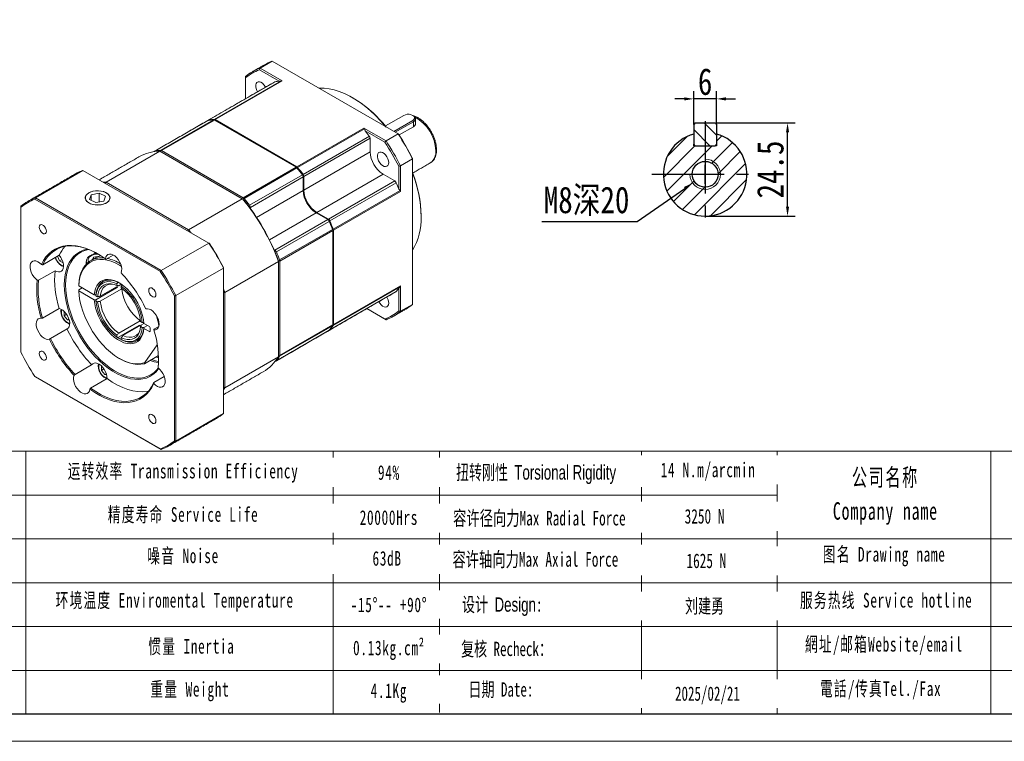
# Model space of a CAD drawing. Header units: millimetres. Extents: x 0 to 605, y 0 to 428.
# Tile 2 of 5: x 212 to 471, y 0 to 190. Entities that reach past the tile are written whole.
import ezdxf

# ---------------------------------------------------------------- set-up
doc = ezdxf.new("R2010")
doc.units = ezdxf.units.MM
doc.header["$PDSIZE"] = -5
doc.linetypes.add('CENTER2', pattern=[28.575, 19.05, -3.175, 3.175, -3.175])
doc.layers.get('0').update_dxf_attribs({"lineweight": 18})
doc.layers.get('Defpoints').update_dxf_attribs({"lineweight": 18})
for name, color, linetype in [('1轮廓实线层', 7, 'Continuous'), ('3中心线层', 1, 'CENTER2'), ('5剖面线层', 2, 'Continuous'), ('7标注层', 4, 'Continuous')]:
    doc.layers.add(name, color=color, linetype=linetype)
doc.layers.add('SLD-0', color=7, linetype='Continuous', lineweight=18)
doc.layers.add('图框_外框线', color=7, linetype='Continuous', lineweight=18)
doc.styles.add('TH_GBDIM', font='txt', dxfattribs={"width": 0.8})
doc.styles.add('标准', font='txt', dxfattribs={"width": 0.667})
doc.dimstyles.new('TH_GBDIM', dxfattribs={"dimtxt": 3.5, "dimasz": 2.5, "dimexe": 2, "dimexo": 0, "dimgap": 1.5, "dimtad": 1, "dimdec": 1, "dimdsep": 46, "dimtxsty": 'TH_GBDIM', "dimcen": 2.5, "dimdle": 5, "dimclrd": 4, "dimclre": 4, "dimclrt": 3, "dimadec": 0, "dimazin": 0, "dimtfac": 0.714286, "dimtdec": 1, "dimtmove": 0, "dimatfit": 3, "dimfxl": 1, "dimtolj": 1, "dimarcsym": 0})

# ---------------------------------------------------------------- blocks, each defined once
blk = doc.blocks.new('*D7')
at = {"layer": '7标注层', "color": 4, "lineweight": -2}
for p, q in [((395.29, 162.63), (415.96, 162.63)), ((413.96, 140.63), (413.96, 160.13)), ((392.29, 138.13), (415.96, 138.13))]:
    blk.add_line(p, q, dxfattribs=at)
at = {"layer": '7标注层', "color": 4}
for points in [[(414.38, 160.13), (413.55, 160.13), (413.96, 162.63)], [(413.55, 140.63), (414.38, 140.63), (413.96, 138.13)]]:
    blk.add_solid(points, dxfattribs=at)
at = {"layer": 'Defpoints', "color": 0}
for p in [(395.29, 162.63), (413.96, 162.63), (392.29, 138.13)]:
    blk.add_point(p, dxfattribs=at)
at = {"layer": '7标注层', "color": 3, "insert": (409.46, 150.38), "char_height": 7, "attachment_point": 5, "rotation": 90, "style": 'TH_GBDIM'}
blk.add_mtext('\\A1;24.5', dxfattribs=at)
blk = doc.blocks.new('*D8')
at = {"layer": '7标注层', "color": 4, "lineweight": -2}
for p, q in [((392.29, 146.63), (392.29, 151.63)), ((389.79, 149.13), (394.79, 149.13)), ((374.4, 136.72), (386.95, 145.43)), ((349.34, 136.72), (374.4, 136.72))]:
    blk.add_line(p, q, dxfattribs=at)
at = {"layer": '7标注层', "color": 4}
blk.add_solid([(387.19, 145.09), (386.71, 145.77), (389, 146.85)], dxfattribs=at)
at = {"layer": 'Defpoints', "color": 0}
for p in [(395.58, 151.41), (389, 146.85)]:
    blk.add_point(p, dxfattribs=at)
at = {"layer": '7标注层', "color": 3, "insert": (361.12, 142.04), "char_height": 7, "attachment_point": 5, "style": 'TH_GBDIM'}
blk.add_mtext('\\A1;{M8深20}{}{}', dxfattribs=at)
blk = doc.blocks.new('*D9')
at = {"layer": '7标注层', "color": 4, "lineweight": -2}
for p, q in [((389.29, 162.23), (389.29, 170.96)), ((395.29, 162.23), (395.29, 170.96)), ((386.79, 168.96), (384.29, 168.96)), ((395.29, 168.96), (389.29, 168.96)), ((397.79, 168.96), (400.29, 168.96))]:
    blk.add_line(p, q, dxfattribs=at)
at = {"layer": '7标注层', "color": 4}
for points in [[(386.79, 168.54), (386.79, 169.38), (389.29, 168.96)], [(397.79, 169.38), (397.79, 168.54), (395.29, 168.96)]]:
    blk.add_solid(points, dxfattribs=at)
at = {"layer": 'Defpoints', "color": 0}
for p in [(389.29, 168.96), (389.29, 162.23), (395.29, 162.23)]:
    blk.add_point(p, dxfattribs=at)
at = {"layer": '7标注层', "color": 3, "insert": (392.29, 173.46), "char_height": 7, "attachment_point": 5, "style": 'TH_GBDIM'}
blk.add_mtext('\\A1;6', dxfattribs=at)

msp = doc.modelspace()

# ---------------------------------------------------------------- hatches: boundary and pattern name
at = {"layer": '5剖面线层'}
h = msp.add_hatch(dxfattribs=at)
h.set_pattern_fill('ANSI31', color=256, angle=90, style=0)
h.set_pattern_definition([(135, (52.5805, -54.6907), (-2.245064, -2.245064), [])])
h.paths.add_polyline_path([(395.29, 162.63), (392.29, 162.63), (392.29, 156.63), (395.29, 156.63)])
h.paths.add_polyline_path([(392.29, 162.63), (389.29, 162.63), (389.29, 156.63), (392.29, 156.63)])
h = msp.add_hatch(dxfattribs=at)
h.set_pattern_fill('ANSI31', color=256, style=0)
h.set_pattern_definition([(45, (52.5805, -54.6907), (-2.245064, 2.245064), [])])
h.paths.add_polyline_path([(403.29, 149.13), (396.29, 149.13, -0.414214), (392.29, 145.13), (392.29, 138.13, 0.414214)])
h.paths.add_polyline_path([(395.29, 159.72), (395.29, 156.63), (392.29, 156.63), (392.29, 153.13, -0.414214), (396.29, 149.13), (403.29, 149.13, 0.335437)])
h.paths.add_polyline_path([(392.29, 156.63), (389.29, 156.63), (389.29, 159.72, 0.335437), (381.29, 149.13), (388.89, 149.13, -0.414214), (392.29, 152.53)])
h.paths.add_polyline_path([(392.29, 145.13, -0.414214), (388.29, 149.13), (381.29, 149.13, 0.414214), (392.29, 138.13)])
h.paths.add_polyline_path([(388.89, 149.13), (388.29, 149.13, 0.414214), (392.29, 145.13), (392.29, 145.73, -0.414214)], flags=17)
h.paths.add_polyline_path([(396.29, 149.13), (395.69, 149.13, -0.414214), (392.29, 145.73), (392.29, 145.13, 0.414214)], flags=17)
h.paths.add_polyline_path([(392.29, 153.13), (392.29, 152.53, -0.414214), (395.69, 149.13), (396.29, 149.13, 0.414214)], flags=17)

# ---------------------------------------------------------------- linework, layer by layer
at = {"color": 7, "linetype": 'Continuous', "lineweight": 15}
for p, q in [((278.43, 178.87), (275.26, 177.04)), ((311.55, 159.75), (278.43, 178.87)), ((280.32, 173.6), (275.11, 176.6)), ((275.26, 177.04), (281.07, 173.69)), ((263.21, 163.56), (280.8, 173.72)), ((281.07, 173.69), (263.42, 163.5)), ((271.45, 174.49), (271.45, 169.02)), ((279.19, 173.47), (261.77, 163.41)), ((261.59, 163.31), (247.7, 155.29)), ((249.13, 155.43), (263.02, 163.45)), ((263.24, 163.39), (249.35, 155.37)), ((284.73, 150.98), (263.24, 163.39)), ((263.42, 163.5), (284.92, 151.09)), ((313.04, 164.63), (308.2, 161.84)), ((310.42, 160.4), (315.4, 163.27)), ((315.4, 163.27), (315.58, 162.96)), ((284.92, 151.09), (302.57, 161.28)), ((302.73, 161.06), (285.13, 150.9)), ((302.57, 161.28), (308.38, 157.92)), ((308.07, 157.58), (302.87, 160.58)), ((315.58, 162.96), (310.78, 160.19)), ((315.58, 161.64), (311.82, 159.47)), ((315.58, 162.96), (315.58, 161.64)), ((286.56, 149.1), (303.99, 159.16)), ((304.2, 158.6), (286.77, 148.54)), ((304.2, 158.6), (304.2, 155.03)), ((308.38, 157.92), (311.55, 159.75)), ((249.35, 155.37), (270.84, 142.96)), ((248.87, 155.23), (234.75, 147.08)), ((270.59, 142.69), (248.87, 155.23)), ((304.2, 155.03), (286.77, 144.98)), ((315.35, 153.16), (312.18, 151.33)), ((315.35, 114.92), (315.35, 153.16)), ((270.84, 142.96), (284.73, 150.98)), ((284.95, 150.8), (271.06, 142.78)), ((311.73, 145.23), (311.73, 151.24)), ((312.18, 151.33), (312.18, 144.62)), ((320, 152.11), (320.05, 152.14)), ((228.69, 150.16), (216.16, 142.92)), ((261.81, 131.04), (228.69, 150.16)), ((272.49, 140.98), (286.38, 149)), ((286.59, 148.44), (272.7, 140.42)), ((286.59, 148.75), (286.59, 148.44)), ((286.59, 144.87), (286.59, 148.44)), ((286.77, 148.54), (286.77, 144.98)), ((307.59, 149.16), (290.17, 139.1)), ((307.59, 149.16), (310.68, 147.37)), ((234.1, 147.04), (234.75, 147.08)), ((234.75, 147.08), (256.47, 134.54)), ((293.25, 137.32), (310.68, 147.37)), ((311.06, 146.91), (293.64, 136.85)), ((249.03, 123.53), (216.04, 142.57)), ((216.16, 142.92), (249.27, 123.8)), ((230.86, 143.76), (230.44, 142.51)), ((230.44, 142.51), (232.11, 141.67)), ((232.95, 144.18), (230.86, 143.76)), ((230.86, 142.3), (230.86, 143.76)), ((234.63, 143.34), (232.95, 144.18)), ((232.95, 141.84), (232.95, 144.18)), ((234.21, 142.09), (234.63, 143.34)), ((270.59, 142.69), (256.47, 134.54)), ((274.32, 137.79), (286.59, 144.87)), ((294.48, 134.71), (312.07, 144.87)), ((312.18, 144.62), (294.53, 134.43)), ((212.35, 140.44), (212.35, 102.35)), ((232.11, 141.67), (234.21, 142.09)), ((272.7, 140.42), (272.7, 140.1)), ((277.71, 131.91), (289.99, 138.99)), ((293.07, 137.21), (289.99, 138.99)), ((290.17, 139.1), (293.25, 137.32)), ((279.18, 129.19), (293.07, 137.21)), ((293.46, 136.75), (279.56, 128.73)), ((256.47, 134.54), (257.13, 133.74)), ((280.4, 126.59), (294.3, 134.61)), ((294.35, 134.33), (280.46, 126.31)), ((294.35, 134.47), (294.35, 134.33)), ((294.35, 109.51), (294.35, 134.33)), ((294.53, 134.43), (294.53, 109.61)), ((261.81, 131.04), (249.27, 123.8)), ((218.09, 125.32), (222.44, 127.83)), ((222.49, 126.38), (222.03, 127.59)), ((231.13, 126.65), (231.45, 127.35)), ((231.45, 127.35), (233.09, 127.6)), ((231.45, 126.83), (231.45, 127.35)), ((232, 128.53), (231.9, 128.22)), ((236.64, 127.9), (234.75, 126.81)), ((278.91, 129.35), (279.18, 129.19)), ((223.13, 126.75), (222.49, 126.38)), ((223.47, 125.82), (222.49, 126.38)), ((265.62, 124.45), (253.08, 117.21)), ((265.62, 86.2), (265.62, 124.45)), ((280.1, 126.23), (265.98, 118.08)), ((280.1, 101.14), (280.1, 126.23)), ((280.46, 126.31), (280.46, 101.49)), ((221.35, 123.78), (217.01, 121.27)), ((231.65, 117.44), (227.57, 119.79)), ((227.57, 118.75), (228.48, 119.27)), ((232.11, 116.13), (237.76, 119.39)), ((232.11, 116.13), (237.54, 119.26)), ((233.24, 117.04), (238.76, 120.23)), ((237.54, 119.52), (237.56, 119.27)), ((237.76, 119.39), (237.54, 119.52)), ((237.62, 120.36), (237.62, 119.87)), ((238.76, 120.23), (238.08, 119.83)), ((238.67, 120.18), (238.94, 120.02)), ((238.76, 119.22), (238.76, 119.71)), ((312.07, 119.55), (294.48, 109.39)), ((294.53, 109.61), (312.18, 119.8)), ((311.73, 113.18), (311.73, 119.19)), ((312.18, 119.8), (312.18, 113.09)), ((227.57, 118.49), (231.65, 116.13)), ((232.53, 116.93), (232.11, 117.17)), ((238.9, 119), (233.24, 115.73)), ((238.95, 119.08), (238.85, 119.03)), ((238.85, 119.03), (238.9, 119)), ((252.72, 79.04), (252.72, 117.14)), ((253.08, 117.21), (253.08, 78.97)), ((265.62, 119.04), (265.98, 118.08)), ((265.98, 118.08), (265.98, 92.99)), ((293.64, 108.22), (311.06, 118.28)), ((232.11, 115.87), (232.53, 115.62)), ((312.18, 113.09), (315.35, 114.92)), ((218.07, 111.33), (222.41, 113.84)), ((223.73, 111.94), (223.73, 113.07)), ((224.37, 112.3), (223.73, 111.94)), ((224.63, 110.81), (223.73, 111.94)), ((303.33, 113.8), (308.07, 111.07)), ((308.38, 110.89), (303.33, 113.8)), ((225, 111.02), (224.63, 110.81)), ((225.05, 110.85), (224.63, 110.81)), ((243.51, 109.44), (237.85, 106.18)), ((238.08, 107.36), (243.73, 110.62)), ((244.04, 109.5), (239.21, 106.71)), ((243.49, 109.18), (243.28, 109.31)), ((243.3, 109.32), (243.48, 109.2)), ((243.3, 109.32), (243.51, 109.18)), ((243.51, 109.19), (243.51, 109.44)), ((243.73, 110.57), (243.83, 110.63)), ((243.73, 110.62), (243.73, 110.57)), ((244.27, 110.15), (243.85, 110.39)), ((243.85, 109.08), (244.27, 108.84)), ((244.04, 109.5), (244.73, 109.89)), ((244.64, 110.15), (244.64, 109.84)), ((246.16, 109.06), (244.73, 109.89)), ((245.63, 109.36), (244.73, 108.84)), ((245.63, 109.36), (244.73, 108.84)), ((246.34, 107.86), (246.34, 108.75)), ((247.36, 108.36), (248.6, 109.08)), ((294.3, 109.29), (280.4, 101.27)), ((280.46, 101.49), (294.35, 109.51)), ((294.35, 109.51), (294.35, 109.39)), ((224.51, 108.44), (220.17, 105.93)), ((237.62, 106.79), (237.62, 106.31)), ((244.73, 108.58), (246.16, 107.76)), ((246.34, 107.86), (246.16, 107.76)), ((279.56, 100.1), (293.46, 108.12)), ((238.76, 105.66), (238.76, 106.14)), ((244.94, 99.62), (248.24, 104.31)), ((244.87, 99.32), (248.53, 101.44)), ((248.55, 100.87), (247.92, 101.08)), ((280.1, 101.14), (265.98, 92.99)), ((226.63, 96.48), (230.97, 98.98)), ((233.55, 97.56), (233.55, 98.69)), ((216.04, 95.96), (249.03, 76.91)), ((249.27, 76.77), (216.16, 95.89)), ((234.19, 97.93), (233.55, 97.56)), ((234.46, 96.43), (233.55, 97.56)), ((234.82, 96.64), (234.46, 96.43)), ((234.87, 96.47), (234.46, 96.43)), ((247.34, 94.38), (250.06, 95.95)), ((235.02, 95.39), (230.68, 92.89)), ((265.98, 92.99), (265.62, 92.45)), ((265.62, 86.2), (253.08, 78.97))]:
    msp.add_line(p, q, dxfattribs=at)
at = {"color": 7, "linetype": 'Continuous', "lineweight": 15, "flags": 128}
for points in [[(276.71, 172.05), (276.61, 172.22), (276.28, 172.68), (275.9, 173.06), (275.49, 173.33), (275.09, 173.46), (274.73, 173.45), (274.43, 173.31), (274.22, 173.03), (274.11, 172.64), (274.11, 172.17), (274.22, 171.65), (274.43, 171.13), (274.6, 170.84)], [(279.12, 173.45), (279.15, 173.46), (279.19, 173.47)], [(308.27, 161.64), (308.16, 161.78), (306.92, 163.21), (305.63, 164.55), (304.31, 165.79), (302.96, 166.94), (301.59, 167.97), (300.2, 168.9), (298.82, 169.7), (297.43, 170.37), (296.06, 170.92), (294.71, 171.33), (293.39, 171.61), (292.11, 171.76), (290.86, 171.76), (290.75, 171.76)], [(315.4, 163.27), (315.7, 163.52), (315.86, 163.8), (315.86, 164.1), (315.7, 164.39), (315.4, 164.63), (314.97, 164.81), (314.48, 164.9), (313.96, 164.9), (313.46, 164.81), (313.04, 164.63)], [(315.58, 164.53), (315.76, 164.41), (316.02, 164.13), (316.13, 163.82), (316.09, 163.51), (315.9, 163.21), (315.58, 162.96)], [(309.08, 152.21), (309.03, 152.71), (308.87, 153.23), (308.61, 153.75), (308.28, 154.21), (307.9, 154.59), (307.49, 154.85), (307.09, 154.99), (306.73, 154.98), (306.43, 154.83), (306.22, 154.55), (306.11, 154.16), (306.11, 153.69), (306.22, 153.18), (306.43, 152.66), (306.73, 152.16), (307.09, 151.74), (307.49, 151.41), (307.9, 151.21), (308.28, 151.15), (308.61, 151.23), (308.87, 151.44), (309.03, 151.78), (309.08, 152.21)], [(230.23, 144.26), (229.78, 143.94), (229.47, 143.57), (229.3, 143.18), (229.28, 142.77), (229.41, 142.37), (229.69, 142), (230.1, 141.67), (230.63, 141.39), (231.24, 141.19), (231.92, 141.07), (232.62, 141.04), (233.32, 141.1), (233.98, 141.24), (234.58, 141.46), (235.08, 141.74), (235.46, 142.09), (235.7, 142.47), (235.8, 142.87), (235.74, 143.28), (235.53, 143.67), (235.18, 144.02), (234.71, 144.33), (234.14, 144.57), (233.49, 144.73), (232.8, 144.8), (232.09, 144.79), (231.41, 144.69), (230.78, 144.51), (230.23, 144.26)], [(229.48, 142.31), (229.78, 141.95), (230.21, 141.63), (230.74, 141.37), (231.36, 141.18), (232.04, 141.08), (232.74, 141.06), (233.43, 141.13), (234.07, 141.28), (234.65, 141.51), (235.12, 141.81), (235.48, 142.16), (235.7, 142.54), (235.77, 142.94), (235.69, 143.34), (235.46, 143.72), (235.09, 144.07), (234.61, 144.36), (234.02, 144.58), (233.37, 144.73), (232.68, 144.79), (231.98, 144.76), (231.31, 144.65), (230.7, 144.46), (230.17, 144.2), (229.75, 143.87), (229.46, 143.51), (229.32, 143.11), (229.32, 142.71), (229.48, 142.31)], [(219.08, 134.14), (219.03, 134.54), (218.86, 134.97), (218.61, 135.36), (218.3, 135.67), (217.97, 135.86), (217.66, 135.91), (217.41, 135.81), (217.24, 135.57), (217.18, 135.23), (217.24, 134.82), (217.41, 134.4), (217.66, 134.01), (217.97, 133.7), (218.3, 133.51), (218.61, 133.46), (218.86, 133.56), (219.03, 133.79), (219.08, 134.14)], [(217.75, 125.4), (218.3, 126.45), (218.94, 127.38), (219.68, 128.2), (220.5, 128.9), (221.4, 129.47), (222.38, 129.91), (223.42, 130.22), (224.52, 130.39), (225.68, 130.42), (226.88, 130.31), (228.12, 130.07), (229.39, 129.7), (230.68, 129.19), (231.98, 128.55), (233.29, 127.79), (234.59, 126.9)], [(232.63, 128.19), (232, 128.53), (230.63, 129.18), (229.27, 129.69), (227.94, 130.04), (226.65, 130.24), (225.4, 130.29), (224.21, 130.19), (223.08, 129.93), (222.02, 129.51), (221.05, 128.95), (220.16, 128.25), (219.37, 127.4), (218.68, 126.42), (218.09, 125.32)], [(222.44, 127.83), (222.83, 127.28), (223.16, 126.69), (223.4, 126.07), (223.54, 125.45), (223.58, 124.88), (223.51, 124.37), (223.33, 123.95), (223.06, 123.65), (222.71, 123.48), (222.29, 123.44), (221.83, 123.54), (221.35, 123.78)], [(223.75, 120.04), (223.81, 121.38), (223.97, 122.66), (224.23, 123.85), (224.6, 124.94), (225.07, 125.94), (225.64, 126.83), (226.3, 127.6), (227.04, 128.25), (227.86, 128.77), (228.76, 129.16), (229.73, 129.41), (229.96, 129.45)], [(230.28, 129.33), (230.17, 129.31), (229.19, 129.08), (228.28, 128.71), (227.45, 128.2), (226.69, 127.57), (226.03, 126.81), (225.45, 125.93), (224.98, 124.94), (224.6, 123.84), (224.33, 122.65), (224.17, 121.38), (224.12, 120.04)], [(227.57, 120.05), (227.68, 121.24), (227.9, 122.34), (228.22, 123.35), (228.65, 124.26), (229.17, 125.06), (229.79, 125.74), (230.49, 126.29), (231.27, 126.71), (232.12, 126.99), (233.04, 127.14), (234.01, 127.15), (234.28, 127.12)], [(232.67, 128.16), (232.6, 128.16), (231.95, 128.09), (231.35, 127.94), (230.84, 127.7), (230.43, 127.41), (230.16, 127.06), (230.05, 126.69), (230.08, 126.31), (230.19, 126.08)], [(231.58, 128.14), (231.66, 128.37), (231.76, 128.66)], [(238.7, 123.26), (238.84, 123.72), (238.87, 124.27), (238.79, 124.87), (238.6, 125.5), (238.31, 126.12), (237.94, 126.71), (237.51, 127.22), (237.04, 127.64), (236.55, 127.94), (236.07, 128.11), (235.62, 128.14), (235.23, 128.02), (234.92, 127.77), (234.7, 127.39), (234.59, 126.9)], [(217.75, 125.4), (217.28, 125.83), (216.79, 126.14), (216.31, 126.33), (215.86, 126.37), (215.46, 126.27), (215.14, 126.03), (214.91, 125.66), (214.78, 125.19), (214.76, 124.64), (214.86, 124.03), (215.06, 123.4), (215.36, 122.78), (215.73, 122.2), (216.17, 121.69), (216.65, 121.29)], [(238.77, 124.94), (238.27, 125.24), (237.19, 125.81), (236.12, 126.25), (235.07, 126.55), (234.05, 126.71), (233.08, 126.73), (232.16, 126.6), (231.3, 126.34), (230.52, 125.94), (229.81, 125.41), (229.19, 124.74), (228.66, 123.96), (228.23, 123.06), (227.9, 122.06), (227.68, 120.97), (227.57, 119.79)], [(229.7, 125.66), (229.58, 126), (229.56, 126.22)], [(248.61, 98.06), (248.48, 97.88), (247.82, 97.11), (247.08, 96.46), (246.25, 95.94), (245.35, 95.55), (244.39, 95.3), (243.36, 95.19), (242.29, 95.21), (241.17, 95.37), (240.02, 95.67), (238.85, 96.1), (237.66, 96.66), (236.46, 97.35), (235.27, 98.16), (234.1, 99.08), (232.95, 100.12), (231.83, 101.25), (230.75, 102.46), (229.73, 103.76), (228.76, 105.13), (227.86, 106.56), (227.04, 108.03), (226.3, 109.54), (225.64, 111.07), (225.07, 112.61), (224.6, 114.15), (224.23, 115.67), (223.97, 117.17), (223.81, 118.63), (223.75, 120.04)], [(224.12, 120.04), (224.17, 118.63), (224.33, 117.17), (224.6, 115.67), (224.98, 114.14), (225.45, 112.6), (226.03, 111.06), (226.69, 109.53), (227.45, 108.02), (228.28, 106.55), (229.19, 105.13), (230.17, 103.78), (231.2, 102.49), (232.29, 101.28), (233.41, 100.17), (234.57, 99.16), (235.75, 98.26), (236.94, 97.48), (238.14, 96.82), (239.32, 96.29), (240.49, 95.9), (241.64, 95.64), (242.74, 95.52), (243.8, 95.55), (244.81, 95.71), (245.75, 96.01), (246.63, 96.45), (247.42, 97.02), (248.13, 97.72), (248.48, 98.15)], [(231.65, 117.44), (231.78, 118.33), (232.01, 119.13), (232.35, 119.83), (232.78, 120.42), (233.31, 120.89), (233.91, 121.22), (234.59, 121.42), (235.33, 121.48), (236.11, 121.4), (236.93, 121.17), (237.77, 120.81), (238.61, 120.33), (239.45, 119.71), (240.27, 118.99), (241.06, 118.17), (241.79, 117.26), (242.47, 116.29), (243.07, 115.25), (243.6, 114.18), (244.03, 113.09), (244.37, 112), (244.6, 110.93), (244.73, 109.89)], [(232.11, 117.43), (232.25, 118.36), (232.5, 119.18), (232.88, 119.89), (233.36, 120.46), (233.94, 120.9), (234.6, 121.18), (235.34, 121.31), (236.14, 121.28), (236.98, 121.09), (237.85, 120.75)], [(238.27, 120.54), (237.57, 120.88), (236.73, 121.16), (235.93, 121.3), (235.17, 121.29), (234.47, 121.14), (233.84, 120.84), (233.29, 120.4), (232.84, 119.82), (232.48, 119.13), (232.24, 118.33), (232.11, 117.43)], [(237.62, 120.36), (236.79, 120.68), (235.98, 120.86), (235.22, 120.89), (234.51, 120.76), (233.87, 120.49), (233.32, 120.07), (232.85, 119.52), (232.49, 118.85), (232.24, 118.06), (232.11, 117.17)], [(232.53, 116.93), (232.66, 117.74), (232.89, 118.47), (233.23, 119.09), (233.65, 119.6), (234.17, 119.98), (234.75, 120.23), (235.41, 120.35), (236.11, 120.33), (236.86, 120.17), (237.62, 119.87)], [(233.24, 117.04), (233.39, 117.89), (233.66, 118.63), (234.04, 119.25), (234.52, 119.73), (235.1, 120.07), (235.77, 120.25), (236.44, 120.27)], [(247.88, 117.51), (247.83, 117.92), (247.66, 118.34), (247.41, 118.73), (247.1, 119.04), (246.77, 119.23), (246.46, 119.28), (246.21, 119.18), (246.04, 118.95), (245.98, 118.61), (246.04, 118.2), (246.21, 117.77), (246.46, 117.38), (246.77, 117.07), (247.1, 116.88), (247.41, 116.83), (247.66, 116.93), (247.83, 117.17), (247.88, 117.51)], [(227.57, 118.49), (227.68, 117.2), (227.9, 115.87), (228.22, 114.51), (228.63, 113.14), (229.15, 111.76), (229.75, 110.4), (230.45, 109.06), (231.21, 107.77), (232.05, 106.52), (232.95, 105.34), (233.9, 104.24), (234.9, 103.23), (235.93, 102.31), (236.98, 101.51), (238.04, 100.81), (239.11, 100.24), (240.16, 99.8), (241.2, 99.49), (242.21, 99.32), (243.17, 99.28), (244.09, 99.38), (244.94, 99.62)], [(311.06, 118.28), (311.03, 118.25), (311, 118.23)], [(244.73, 108.58), (244.6, 107.69), (244.37, 106.88), (244.03, 106.18), (243.6, 105.59), (243.07, 105.13), (242.47, 104.79), (241.79, 104.59), (241.06, 104.54), (240.27, 104.62), (239.45, 104.84), (238.61, 105.2), (237.77, 105.69), (236.93, 106.3), (236.11, 107.02), (235.33, 107.84), (234.59, 108.75), (233.91, 109.73), (233.31, 110.76), (232.78, 111.83), (232.35, 112.92), (232.01, 114.01), (231.78, 115.09), (231.65, 116.13)], [(304.08, 114.24), (304.07, 114.23), (304.06, 114.22)], [(306.48, 115.62), (306.73, 115.21), (307.09, 114.79), (307.49, 114.46), (307.9, 114.26), (308.28, 114.19), (308.61, 114.27), (308.87, 114.49), (309.03, 114.83), (309.08, 115.26)], [(222.41, 113.84), (222.89, 113.67), (223.37, 113.37), (223.83, 112.96), (224.26, 112.45), (224.62, 111.88), (224.91, 111.27), (225.1, 110.65), (225.19, 110.05), (225.17, 109.5), (225.05, 109.04), (224.82, 108.68), (224.51, 108.44)], [(247.35, 108.23), (247.78, 108.25), (248.15, 108.41), (248.43, 108.71), (248.61, 109.13), (248.69, 109.64), (248.66, 110.22), (248.52, 110.84), (248.27, 111.48), (247.94, 112.08), (247.53, 112.63), (247.07, 113.1), (246.59, 113.45), (246.1, 113.68), (245.64, 113.77), (245.22, 113.71)], [(217.72, 111.26), (217.29, 111.23), (216.92, 111.07), (216.64, 110.77), (216.45, 110.36), (216.38, 109.84), (216.41, 109.26), (216.55, 108.64), (216.8, 108.01), (217.13, 107.4), (217.54, 106.85), (217.99, 106.39), (218.48, 106.03), (218.97, 105.8), (219.43, 105.72), (219.85, 105.77)], [(224.63, 110.12), (225.06, 109.94), (225.2, 109.91)], [(237.68, 106.3), (238.42, 105.82), (239.27, 105.4), (240.1, 105.11), (240.91, 104.97), (241.67, 104.98), (242.37, 105.14), (243, 105.44), (243.54, 105.88), (244, 106.45), (244.35, 107.14), (244.59, 107.95), (244.73, 108.84)], [(243.85, 109.08), (243.72, 108.27), (243.49, 107.55), (243.16, 106.93), (242.73, 106.42), (242.22, 106.04), (241.63, 105.78), (240.97, 105.67), (240.27, 105.69), (239.53, 105.85), (238.76, 106.14)], [(238.76, 105.66), (239.59, 105.33), (240.4, 105.16), (241.16, 105.13), (241.87, 105.25), (242.51, 105.53), (243.07, 105.94), (243.53, 106.49), (243.89, 107.17), (244.14, 107.96), (244.27, 108.84)], [(244.73, 108.84), (244.59, 107.92), (244.33, 107.09), (243.96, 106.39), (243.48, 105.81), (242.9, 105.38), (242.23, 105.09), (241.49, 104.97), (240.7, 105), (239.85, 105.18), (238.98, 105.52)], [(243.61, 107.86), (243.25, 107.29), (242.76, 106.8), (242.18, 106.47), (241.52, 106.29), (240.79, 106.27), (240.02, 106.41), (239.21, 106.71)], [(286.62, 104.16), (286.65, 104.17), (286.66, 104.18)], [(219.08, 100.88), (219.03, 101.29), (218.86, 101.71), (218.61, 102.1), (218.3, 102.41), (217.97, 102.6), (217.66, 102.65), (217.41, 102.55), (217.24, 102.32), (217.18, 101.98), (217.24, 101.57), (217.41, 101.14), (217.66, 100.75), (217.97, 100.44), (218.3, 100.25), (218.61, 100.2), (218.86, 100.3), (219.03, 100.54), (219.08, 100.88)], [(230.97, 98.98), (231.24, 99.29), (231.6, 99.46), (232.01, 99.5), (232.47, 99.4), (232.95, 99.16), (233.43, 98.8), (233.88, 98.34), (234.27, 97.8), (234.6, 97.2), (234.84, 96.58), (234.98, 95.97), (235.02, 95.39)], [(244.87, 99.32), (243.94, 99.15), (242.95, 99.12), (241.92, 99.24), (240.85, 99.51), (239.75, 99.92), (238.64, 100.47), (238.42, 100.6)], [(246.74, 100.41), (247.73, 100.08), (248.54, 99.88)], [(248.42, 98.42), (248.52, 99.55), (248.55, 100.6)], [(226.37, 96.23), (226.23, 95.77), (226.2, 95.22), (226.28, 94.61), (226.47, 93.98), (226.76, 93.36), (227.13, 92.78), (227.56, 92.26), (228.03, 91.84), (228.52, 91.54), (229, 91.37), (229.45, 91.35), (229.83, 91.46), (230.15, 91.72), (230.37, 92.1), (230.48, 92.58)], [(247.32, 94.09), (247.79, 93.66), (248.28, 93.34), (248.76, 93.16), (249.21, 93.11), (249.61, 93.21), (249.93, 93.45), (250.16, 93.82), (250.29, 94.29), (250.3, 94.85), (250.21, 95.46), (250.01, 96.09), (249.71, 96.71), (249.34, 97.29), (248.9, 97.79), (248.42, 98.2)], [(247.32, 94.09), (246.77, 93.04), (246.12, 92.1), (245.39, 91.28), (244.57, 90.58), (243.66, 90.01), (242.69, 89.57), (241.65, 89.27), (240.54, 89.1), (239.39, 89.06), (238.19, 89.17), (236.95, 89.41), (235.68, 89.79), (234.39, 90.3), (233.09, 90.93), (231.78, 91.7), (230.48, 92.58)], [(230.68, 92.89), (232.05, 91.96), (233.43, 91.16), (234.8, 90.51), (236.16, 90.01), (237.49, 89.65), (238.78, 89.45), (240.03, 89.4), (241.22, 89.51), (242.35, 89.77), (243.41, 90.18), (244.38, 90.74), (245.27, 91.45), (246.06, 92.29), (246.75, 93.27), (247.34, 94.38)], [(234.46, 95.75), (234.88, 95.57), (235.02, 95.54)], [(245.87, 92.07), (245.57, 92.02), (244.37, 91.91), (243.13, 91.96), (241.83, 92.16), (240.5, 92.51), (239.14, 93.02), (237.77, 93.67), (236.39, 94.46), (235.02, 95.39)], [(247.88, 84.25), (247.83, 84.66), (247.66, 85.09), (247.41, 85.48), (247.1, 85.79), (246.77, 85.98), (246.46, 86.03), (246.21, 85.93), (246.04, 85.69), (245.98, 85.35), (246.04, 84.94), (246.21, 84.52), (246.46, 84.12), (246.77, 83.82), (247.1, 83.62), (247.41, 83.58), (247.66, 83.67), (247.83, 83.91), (247.88, 84.25)]]:
    msp.add_lwpolyline(points, dxfattribs=at)
at = {"color": 7, "linetype": 'Continuous', "lineweight": 15}
for centre, radius, start, end in [((282.67, 167.12), 12.49, 109.8546, 119.9764), ((279.48, 165.33), 12.45, 109.8425, 130.1683), ((279.36, 165.02), 12.34, 110.1462, 129.8646), ((281.2, 160.74), 12.89, 93.9309, 98.9492), ((282.91, 141.22), 32.63, 38.5169, 58.9492), ((263.61, 150.45), 13.02, 92.5831, 98.9301), ((261.81, 163.2), 0.222, 98.7521, 147.5564), ((263.79, 150.55), 13.02, 92.5831, 98.9301), ((263.21, 163.16), 0.402, 57.9271, 90.2004), ((310.89, 154.94), 10.57, 2.1181, 61.4549), ((261.68, 126.93), 53.18, 37.2978, 39.248), ((303.22, 158.56), 0.975, 2.547, 38.3556), ((257.98, 124.43), 64.16, 26.6001, 33.3999), ((258.52, 124.74), 63.61, 26.7024, 33.2976), ((249.72, 142.43), 13.02, 92.5831, 98.9301), ((254.9, 122.65), 63.61, 26.7024, 33.2976), ((254.81, 122.6), 64.16, 26.6001, 33.3999), ((249.19, 143.51), 11.72, 91.564, 119.5345), ((311.57, 155.37), 7.38, 182.6055, 237.3945), ((317.96, 154.97), 3.52, 306.4404, 5.9455), ((284.49, 150.38), 0.822, 39.0296, 58.9869), ((244.24, 116.9), 52.97, 37.2949, 39.7845), ((244.62, 117.11), 52.6, 37.0704, 39.8875), ((244.42, 117.01), 52.97, 37.2949, 39.7845), ((232.93, 138.41), 12.49, 109.8546, 119.9764), ((285.8, 148.5), 0.975, 2.547, 38.3556), ((285.2, 137.67), 32.42, 0.9759, 21.5573), ((283.99, 137.24), 33.63, 1.2299, 21.1732), ((294.32, 145.41), 7.74, 182.4763, 237.5237), ((310.15, 146.55), 0.975, 21.6436, 57.4544), ((261.99, 126.38), 53.19, 20.7522, 22.7024), ((220.38, 131.21), 12.45, 109.8425, 130.1683), ((220.28, 130.96), 12.36, 110.0851, 129.9257), ((227.92, 107.08), 55.58, 20.1547, 39.8453), ((228.34, 107.32), 55.16, 20.2214, 39.7786), ((230.37, 108.88), 52.6, 37.0704, 39.8875), ((230.35, 108.88), 52.97, 37.2949, 39.7845), ((293.96, 145.21), 7.38, 182.6055, 237.3945), ((294.14, 145.31), 7.38, 182.6055, 237.3945), ((292.73, 136.49), 0.975, 21.6436, 57.4544), ((301.46, 137.41), 16.16, 329.2534, 1.949), ((244.96, 116.53), 52.6, 20.1128, 22.9297), ((244.58, 116.3), 52.98, 20.2158, 22.7053), ((244.76, 116.4), 52.98, 20.2158, 22.7053), ((293.71, 134.42), 0.822, 1.0154, 20.9704), ((230.94, 124.05), 9.3, 139.1477, 156.0344), ((208.25, 95.72), 64.16, 26.6001, 33.3999), ((208.68, 95.97), 63.72, 26.6818, 33.3182), ((224.43, 127.89), 3, 191.764, 253.5055), ((232.54, 115.69), 11.59, 58.7243, 77.3234), ((230.7, 108.3), 52.6, 20.1128, 22.9297), ((230.69, 108.28), 52.98, 20.2158, 22.7053), ((246.32, 121.42), 25.08, 174.6137, 197.5975), ((210.89, 97.25), 38.07, 25.6162, 43.0777), ((195.78, 88.52), 63.72, 26.6818, 33.3182), ((195.71, 88.49), 64.16, 26.6001, 33.3999), ((241.9, 118.92), 25.37, 174.6389, 197.5724), ((241.98, 118.91), 25.08, 174.6137, 197.5975), ((230.79, 108.74), 13.56, 5.9819, 54.0181), ((231.28, 109.02), 12.65, 6.241, 53.759), ((301.03, 126.38), 12.89, 321.0602, 326.0778), ((250.94, 120.37), 12.12, 186.4799, 233.5201), ((305.91, 115.12), 3.18, 2.508, 32.6698), ((245.59, 117.28), 13.56, 185.9819, 234.0181), ((245.11, 117), 12.65, 186.241, 233.759), ((245.28, 117.1), 12.12, 186.4799, 233.5201), ((307.3, 124.46), 12.48, 300.0156, 310.1587), ((226.24, 112.91), 3.22, 168.3434, 239.9337), ((228.58, 106.21), 20.29, 8.6042, 16.2299), ((303.82, 122.65), 12.34, 290.1462, 309.8646), ((304.15, 122.6), 12.45, 289.8425, 310.1683), ((245.94, 108.73), 0.393, 2.6055, 57.3945), ((283.33, 116.3), 13.02, 321.0793, 327.4254), ((283.51, 116.4), 13.02, 321.0793, 327.4254), ((294.13, 109.6), 0.402, 329.8078, 2.0752), ((258.46, 124.7), 37.64, 205.597, 223.0968), ((246.23, 107.84), 0.112, 230.7967, 9.214), ((223.16, 100.57), 25.37, 354.6389, 17.5724), ((293.46, 108.36), 0.222, 272.4358, 321.2586), ((254.18, 122.23), 38.07, 205.6162, 223.0777), ((254.11, 122.19), 37.64, 205.597, 223.0968), ((269.29, 130.96), 63.72, 206.6818, 213.3182), ((270.14, 107.24), 11.67, 300.4015, 328.5047), ((269.43, 108.28), 13.02, 321.0793, 327.4254), ((236.07, 98.53), 3.22, 168.3434, 239.9337), ((250.46, 110.94), 11.5, 249.1863, 260.2861), ((257.56, 95.75), 12.48, 300.0156, 310.1587), ((244.78, 88.52), 12.36, 290.0851, 309.9257), ((245.05, 88.48), 12.45, 289.8425, 310.1683)]:
    msp.add_arc(centre, radius, start, end, dxfattribs=at)
at = {"color": 4}
msp.add_arc((392.29, 149.13), 4, 180, 90, dxfattribs=at)
at = {"color": 7, "linetype": 'Continuous', "lineweight": 15}
for centre, major_axis, ratio, start_param, end_param in [((271.45, 132.21), (23.08, 39.98), 0.577335, 0.494975, 0.510441), ((280.62, 172.9), (0.453, 0.784), 0.577335, 0.000041, 0.494975), ((263.69, 163.13), (0.64, -0.37), 0.00007, 2.356235, 2.602489), ((302.11, 160.49), (0.453, 0.784), 0.577335, 5.788292, 6.283226), ((271.45, 132.21), (23.08, 39.98), 0.577335, 5.772826, 5.788292), ((248.89, 154.59), (0.453, 0.784), 0.577335, 0.000041, 0.246295), ((285.19, 150.72), (0.64, -0.37), 0.00007, 2.109981, 2.356235), ((271.45, 132.21), (46.16, 0), 0.577382, 0.494934, 0.5104), ((270.39, 142.18), (0.453, 0.784), 0.577335, 6.036972, 6.283226), ((311.28, 144.62), (0.905, 0), 0.577382, 0, 0.494934), ((271.79, 140.42), (0.905, 0), 0.577382, 0, 0.499512), ((293.53, 136.95), (0.64, -0.37), 0.00007, 1.856723, 2.356235), ((278.73, 128.41), (0.453, 0.784), 0.577335, 5.783714, 6.283226), ((279.55, 126.31), (0.905, 0), 0.577382, 0, 0.246254), ((271.45, 132.21), (46.16, 0), 0.577382, 5.772785, 5.788251), ((311.28, 119.8), (0.905, 0), 0.577382, 5.788251, 6.283185), ((279.55, 101.49), (0.905, 0), 0.577382, 6.036931, 6.283185), ((278.73, 100.34), (0.64, -0.37), 0.00007, 5.806055, 5.99734)]:
    msp.add_ellipse(centre, major_axis=major_axis, ratio=ratio, start_param=start_param, end_param=end_param, dxfattribs=at)
for points, degree in [([(276.43, 177.94), (273.26, 176.11)], 1), ([(275.26, 177.04), (275.21, 176.9), (275.16, 176.75), (275.11, 176.6)], 3), ([(271.45, 174.84), (271.45, 174.73), (271.45, 174.61), (271.45, 174.49)], 3), ([(279.12, 173.45), (261.69, 163.39)], 1), ([(299.74, 169.18), (299.51, 169.31)], 1), ([(261.53, 163.29), (247.61, 155.26)], 1), ([(261.53, 163.29), (261.59, 163.31)], 1), ([(261.68, 163.38), (261.56, 163.31)], 1), ([(263.02, 163.45), (263.14, 163.45)], 1), ([(315.58, 164.53), (315.4, 164.63)], 1), ([(316.14, 162.45), (316.14, 163.74)], 1), ([(311.69, 159.67), (311.64, 159.7), (311.59, 159.72), (311.55, 159.75)], 3), ([(249.1, 155.1), (249.22, 155.41)], 1), ([(249.22, 155.41), (249.13, 155.43)], 1), ([(308.38, 157.92), (308.28, 157.81), (308.17, 157.69), (308.07, 157.58)], 3), ([(243.41, 153.71), (232.98, 147.69)], 1), ([(247.59, 155.24), (247.3, 155.07)], 1), ([(247.49, 155.03), (247.49, 155.16)], 1), ([(315.35, 153.16), (315.35, 153.22), (315.35, 153.27), (315.35, 153.33)], 3), ([(284.86, 150.91), (284.95, 150.8)], 1), ([(284.98, 150.84), (284.86, 150.91)], 1), ([(312.18, 151.33), (312.03, 151.3), (311.88, 151.27), (311.73, 151.24)], 3), ([(315.4, 149.45), (320, 152.11)], 1), ([(226.69, 149.23), (214.16, 141.99)], 1), ([(286.59, 148.82), (286.59, 148.75)], 1), ([(234.75, 147.08), (234.62, 146.74)], 1), ([(216.04, 142.57), (216.16, 142.92)], 1), ([(230.25, 144.24), (230.23, 144.23)], 1), ([(234.84, 144.23), (234.82, 144.24)], 1), ([(270.73, 142.61), (270.59, 142.69)], 1), ([(270.73, 142.61), (270.94, 142.88)], 1), ([(271.06, 142.78), (270.94, 142.88)], 1), ([(212.35, 140.73), (212.35, 140.44)], 1), ([(272.34, 140.59), (272.59, 140.67)], 1), ([(317.61, 137.96), (317.61, 138.22)], 1), ([(293.4, 137.02), (293.35, 137.05)], 1), ([(256.47, 134.54), (256.25, 134.25)], 1), ([(294.3, 134.61), (294.35, 134.47)], 1), ([(294.35, 134.62), (294.35, 134.47)], 1), ([(261.93, 130.97), (261.81, 131.04)], 1), ([(234.59, 126.9), (234.75, 126.81)], 1), ([(279.15, 128.79), (279.34, 128.97)], 1), ([(218.09, 125.32), (217.75, 125.4)], 1), ([(229.56, 126.2), (229.56, 125.51)], 1), ([(231.09, 126.64), (230.74, 126.44)], 1), ([(265.62, 124.45), (265.62, 124.58)], 1), ([(280.43, 126.43), (280.1, 126.39)], 1), ([(280.1, 126.23), (280.1, 126.39)], 1), ([(280.43, 126.43), (280.4, 126.59)], 1), ([(249.03, 123.53), (249.27, 123.8)], 1), ([(216.65, 121.29), (217.01, 121.27)], 1), ([(227.57, 119.79), (227.57, 120.05)], 1), ([(237.54, 119.26), (237.54, 119.52)], 1), ([(227.57, 118.75), (227.57, 118.49)], 1), ([(232.11, 117.43), (231.65, 117.44)], 1), ([(252.72, 117.14), (253.08, 117.21)], 1), ([(265.62, 118.03), (265.98, 118.08)], 1), ([(293.57, 108.17), (311, 118.23)], 1), ([(231.65, 116.13), (232.11, 116.13)], 1), ([(286.64, 104.17), (304.06, 114.22)], 1), ([(310.38, 111.82), (313.54, 113.65)], 1), ([(312.18, 113.09), (312.03, 113.12), (311.88, 113.15), (311.73, 113.18)], 3), ([(218.07, 111.33), (217.72, 111.26)], 1), ([(244.73, 108.84), (244.73, 108.58)], 1), ([(294.35, 109.39), (294.3, 109.29)], 1), ([(308.38, 110.89), (308.28, 110.95), (308.17, 111.01), (308.07, 111.07)], 3), ([(247.36, 108.36), (247.35, 108.23)], 1), ([(279.49, 100.04), (293.41, 108.07)], 1), ([(293.46, 108.12), (293.4, 108.08)], 1), ([(219.85, 105.77), (220.17, 105.93)], 1), ([(279.17, 99.85), (286.47, 104.07)], 1), ([(280.43, 101.36), (280.1, 101.41)], 1), ([(280.4, 101.27), (280.43, 101.36)], 1), ([(238.19, 100.73), (238.42, 100.6)], 1), ([(244.94, 99.62), (244.87, 99.32)], 1), ([(248.42, 98.2), (248.42, 98.42)], 1), ([(279.34, 99.98), (279.26, 100.03)], 1), ([(216.16, 95.89), (216.04, 95.96)], 1), ([(226.63, 96.48), (226.37, 96.23)], 1), ([(265.62, 91.15), (276.05, 97.18)], 1), ([(247.34, 94.38), (247.32, 94.09)], 1), ([(230.48, 92.58), (230.68, 92.89)], 1), ([(265.62, 93.05), (265.98, 92.99)], 1), ([(251.27, 77.7), (263.81, 84.94)], 1), ([(252.72, 79.04), (253.08, 78.97)], 1), ([(249.27, 76.77), (249.03, 76.91)], 1)]:
    msp.add_open_spline(points, degree=degree, dxfattribs=at)
for points, knots in [([(320.05, 152.16), (320.12, 152.2), (320.38, 152.33), (320.73, 152.69), (321.1, 153.2), (321.38, 153.81), (321.57, 154.51), (321.64, 155.12), (321.65, 155.63), (321.63, 156.17), (321.54, 156.9), (321.34, 157.79), (321.05, 158.69), (320.67, 159.58), (320.21, 160.45), (319.68, 161.27), (319.09, 162.03), (318.45, 162.72), (317.78, 163.33), (317.07, 163.84), (316.35, 164.23), (315.85, 164.46), (315.61, 164.51), (315.6, 164.51)], [0, 0, 0, 0, 0.020674, 0.071771, 0.123025, 0.175275, 0.228845, 0.283515, 0.304451, 0.333986, 0.389465, 0.444845, 0.500105, 0.555261, 0.610358, 0.665455, 0.720599, 0.775846, 0.831258, 0.886891, 0.942769, 0.998836, 1, 1, 1, 1]), ([(316.13, 162.54), (316.13, 162.48), (316.13, 162.35), (316.06, 162.14), (315.94, 161.94), (315.77, 161.77), (315.64, 161.68), (315.58, 161.64)], [0, 0, 0, 0, 0.16864, 0.387273, 0.601002, 0.821318, 1, 1, 1, 1]), ([(247.7, 155.29), (247.66, 155.28), (247.59, 155.26), (247.52, 155.19), (247.49, 155.16)], [0, 0, 0, 0, 0.510418, 1, 1, 1, 1]), ([(286.38, 149), (286.42, 148.95), (286.49, 148.86), (286.56, 148.79), (286.59, 148.75)], [0, 0, 0, 0, 0.510418, 1, 1, 1, 1]), ([(272.59, 140.67), (272.59, 140.72), (272.58, 140.84), (272.52, 140.93), (272.49, 140.98)], [0, 0, 0, 0, 0.513473, 1, 1, 1, 1]), ([(293.35, 137.05), (293.36, 137), (293.39, 136.9), (293.44, 136.8), (293.46, 136.75)], [0, 0, 0, 0, 0.513473, 1, 1, 1, 1]), ([(221.43, 127.25), (221.48, 127.11), (221.58, 126.79), (221.85, 126.29), (222.2, 125.8), (222.61, 125.38), (223.06, 125.06), (223.38, 124.88), (223.55, 124.85), (223.56, 124.85)], [0, 0, 0, 0, 0.125949, 0.297339, 0.468883, 0.641235, 0.815251, 0.991637, 1, 1, 1, 1]), ([(232.57, 128.24), (232.46, 128.24), (232.13, 128.23), (231.6, 128.13), (231, 127.94), (230.48, 127.68), (230.06, 127.35), (229.76, 126.97), (229.59, 126.6), (229.58, 126.34), (229.57, 126.23)], [0, 0, 0, 0, 0.070405, 0.212756, 0.356004, 0.50079, 0.64737, 0.777321, 0.901259, 1, 1, 1, 1]), ([(231.09, 126.63), (231.15, 126.67), (231.47, 126.88), (232.23, 127.22), (232.96, 127.55), (233.26, 127.68)], [0, 0, 0, 0, 0.112236, 0.642183, 1, 1, 1, 1]), ([(279.56, 128.73), (279.54, 128.78), (279.48, 128.88), (279.39, 128.94), (279.34, 128.97)], [0, 0, 0, 0, 0.510418, 1, 1, 1, 1]), ([(237.85, 120.75), (237.79, 120.65), (237.72, 120.52), (237.64, 120.39), (237.62, 120.36)], [0, 0, 0, 0, 0.751343, 1, 1, 1, 1]), ([(238.08, 119.83), (238, 119.84), (237.85, 119.85), (237.7, 119.87), (237.62, 119.87)], [0, 0, 0, 0, 0.487845, 1, 1, 1, 1]), ([(238.76, 119.71), (238.78, 119.74), (238.85, 119.87), (238.93, 120), (238.98, 120.1)], [0, 0, 0, 0, 0.248657, 1, 1, 1, 1]), ([(232.11, 117.17), (232.11, 117.19), (232.11, 117.28), (232.11, 117.37), (232.11, 117.43)], [0, 0, 0, 0, 0.248657, 1, 1, 1, 1]), ([(232.53, 116.93), (232.65, 116.95), (232.89, 116.99), (233.13, 117.02), (233.24, 117.04)], [0, 0, 0, 0, 0.512155, 1, 1, 1, 1]), ([(232.11, 116.13), (232.11, 116.06), (232.11, 115.98), (232.11, 115.89), (232.11, 115.87)], [0, 0, 0, 0, 0.751343, 1, 1, 1, 1]), ([(233.24, 115.73), (233.13, 115.72), (232.89, 115.68), (232.65, 115.64), (232.53, 115.62)], [0, 0, 0, 0, 0.487845, 1, 1, 1, 1]), ([(222.93, 113.6), (222.91, 113.47), (222.85, 113.18), (222.9, 112.67), (223.03, 112.11), (223.26, 111.55), (223.57, 111.02), (223.94, 110.55), (224.33, 110.19), (224.68, 109.95), (224.95, 109.81), (225.1, 109.77), (225.17, 109.75)], [0, 0, 0, 0, 0.095417, 0.210953, 0.327812, 0.444335, 0.560641, 0.677216, 0.794483, 0.885179, 0.948621, 1, 1, 1, 1]), ([(243.85, 109.08), (243.89, 109.16), (243.95, 109.29), (244.01, 109.43), (244.04, 109.5)], [0, 0, 0, 0, 0.512155, 1, 1, 1, 1]), ([(244.73, 110.15), (244.61, 110.15), (244.46, 110.15), (244.31, 110.15), (244.27, 110.15)], [0, 0, 0, 0, 0.751343, 1, 1, 1, 1]), ([(244.27, 108.84), (244.31, 108.84), (244.46, 108.84), (244.61, 108.84), (244.73, 108.84)], [0, 0, 0, 0, 0.248657, 1, 1, 1, 1]), ([(237.62, 106.79), (237.7, 106.89), (237.85, 107.08), (238, 107.27), (238.08, 107.36)], [0, 0, 0, 0, 0.512155, 1, 1, 1, 1]), ([(237.62, 106.31), (237.64, 106.3), (237.72, 106.25), (237.79, 106.21), (237.85, 106.18)], [0, 0, 0, 0, 0.248657, 1, 1, 1, 1]), ([(239.21, 106.71), (239.14, 106.61), (238.98, 106.43), (238.83, 106.24), (238.76, 106.14)], [0, 0, 0, 0, 0.487845, 1, 1, 1, 1]), ([(238.98, 105.52), (238.93, 105.56), (238.85, 105.6), (238.78, 105.65), (238.76, 105.66)], [0, 0, 0, 0, 0.751343, 1, 1, 1, 1]), ([(232.75, 99.22), (232.73, 99.09), (232.68, 98.8), (232.72, 98.29), (232.86, 97.74), (233.09, 97.18), (233.39, 96.65), (233.77, 96.18), (234.16, 95.81), (234.5, 95.58), (234.75, 95.44), (234.89, 95.41), (234.94, 95.39)], [0, 0, 0, 0, 0.096352, 0.213384, 0.331757, 0.449791, 0.567603, 0.685689, 0.804475, 0.896347, 0.960611, 1, 1, 1, 1]), ([(279.34, 99.98), (279.39, 100), (279.48, 100.02), (279.54, 100.07), (279.56, 100.1)], [0, 0, 0, 0, 0.513473, 1, 1, 1, 1])]:
    msp.add_open_spline(points, degree=3, knots=knots, dxfattribs=at)
at = {"layer": '1轮廓实线层'}
for p, q in [((389.69, 162.63), (389.29, 162.23)), ((389.29, 162.23), (389.29, 157.03)), ((389.69, 162.63), (394.89, 162.63)), ((394.89, 162.63), (395.29, 162.23)), ((395.29, 162.23), (395.29, 157.03)), ((389.69, 156.63), (389.29, 157.03)), ((389.29, 156.63), (389.29, 157.03)), ((389.69, 156.63), (389.29, 156.63)), ((389.69, 156.63), (394.89, 156.63)), ((395.29, 157.03), (394.89, 156.63)), ((395.29, 156.63), (394.89, 156.63)), ((395.29, 157.03), (395.29, 156.63))]:
    msp.add_line(p, q, dxfattribs=at)
msp.add_circle((392.29, 149.13), 3.4, dxfattribs=at)
msp.add_arc((392.29, 149.13), 11, 105.8266, 74.1734, dxfattribs=at)
at = {"layer": '3中心线层'}
for p, q in [((392.29, 163.13), (392.29, 135.13)), ((378.29, 149.13), (406.29, 149.13)), ((378.29, 149.13), (406.29, 149.13)), ((378.29, 149.13), (406.29, 149.13))]:
    msp.add_line(p, q, dxfattribs=at)
at = {"layer": 'SLD-0'}
for p, q in [((213.62, 76.29), (213.62, 7.2)), ((294.5, 76.29), (294.5, 7.2))]:
    msp.add_line(p, q, dxfattribs=at)
at = {"layer": '图框_外框线'}
for p, q in [((53.4, 76.29), (597.36, 76.29)), ((322.46, 76.29), (322.46, 7.58)), ((375.56, 76.29), (375.56, 7.2)), ((411.24, 76.29), (411.24, 7.2)), ((467.41, 76.29), (467.41, 7.2)), ((105.53, 64.76), (411.24, 64.76)), ((53.4, 53.23), (597.36, 53.23)), ((105.53, 41.71), (597.36, 41.71)), ((105.53, 30.18), (597.36, 30.18)), ((105.53, 18.65), (597.36, 18.65))]:
    msp.add_line(p, q, dxfattribs=at)
at = {"layer": '图框_外框线', "color": 3}
msp.add_lwpolyline([(0, 0), (604.55, 0), (604.55, 427.51), (0, 427.51)], close=True, dxfattribs=at)
at = {"layer": '图框_外框线', "color": 3, "lineweight": 25}
msp.add_lwpolyline([(35.99, 7.2), (597.36, 7.2), (597.36, 420.31), (35.99, 420.31)], close=True, dxfattribs=at)

# ---------------------------------------------------------------- texts
at = {"layer": 'SLD-0', "color": 1, "attachment_point": 2, "line_spacing_factor": 1.15057, "style": '标准'}
for s, insert, char_height, width in [('\\T1.1;运转效率 Transmission Efficiency', (255.01, 73), 3.8427, 65.3008), ('\\T1.1;94%', (309.13, 72.61), 3.843, 49.1428), ('\\T1.1;公司名称\\PCompany name', (439.68, 71.74), 4.6112, 59.7009), ('\\T1.1;精度寿命 Service Life', (255.01, 61.58), 3.8427, 51.2565), ('\\T1.1;20000Hrs', (309.13, 60.77), 3.8427, 49.1428), ('\\T1.1;噪音 Noise', (255.01, 50.71), 3.8427, 33.9076), ('\\T1.1;63dB', (308.66, 50.04), 3.843, 25.3572), ('\\T1.1;图名 Drawing name', (439.37, 51.11), 3.8427, 49.1428), ('{\\T1.1;环境温度 Enviromental Temperature}', (252.8, 39.02), 3.8427, 110.8001), ('\\T1.1;服务热线 Service hotline', (439.91, 39.02), 3.8427, 54.7498), ('\\T1.1;-15%%D-- +90%%D', (309.13, 37.82), 3.8427, 32.9636), ('\\T1.1;惯量 Inertia', (257.21, 26.91), 3.8427, 34.7157), ('{\\T1.1;0.13kg.cm²}', (309.13, 26.49), 3.8427, 25.9897), ('\\T1.1;網址/邮箱Website/email', (439.31, 27.45), 3.8427, 56.9894), ('\\T1.1;重量 Weight', (256.8, 15.62), 3.8427, 29.8799), ('\\T1.1;電話/传真Tel./Fax', (438.45, 15.78), 3.8427, 57.6748), ('\\T1.1;4.1Kg', (309.13, 15.25), 3.8427, 25.7108)]:
    msp.add_mtext(s, dxfattribs=dict(at, insert=insert, char_height=char_height, width=width))

# ---------------------------------------------------------------- dimensions: what is measured, and where the dimension line sits
at = {"layer": '7标注层'}
dim = msp.add_linear_dim(base=(389.29, 168.96), p1=(395.29, 162.23), p2=(389.29, 162.23), dimstyle='TH_GBDIM', override={"dimtxt": 7, "dimgap": 1}, dxfattribs=at)
dim.commit()
dim.dimension.update_dxf_attribs({"geometry": '*D9', "text_midpoint": (392.29, 168.96), "dimtype": 160})
dim = msp.add_linear_dim(base=(413.96, 162.63), p1=(392.29, 138.13), p2=(395.29, 162.63), angle=90, dimstyle='TH_GBDIM', override={"dimtxt": 7, "dimgap": 1}, dxfattribs=at)
dim.commit()
dim.dimension.update_dxf_attribs({"geometry": '*D7', "text_midpoint": (409.46, 150.38)})
dim = msp.add_diameter_dim_2p(p1=(395.58, 151.41), p2=(389, 146.85), text='{M8深20}{}{}', dimstyle='TH_GBDIM', override={"dimtxt": 7, "dimgap": 1, "dimtih": 1, "dimtoh": 1, "dimtofl": 0}, dxfattribs=at)
dim.commit()
dim.dimension.update_dxf_attribs({"geometry": '*D8', "text_midpoint": (361.12, 136.72), "dimtype": 163})

# ---------------------------------------------------------------- next in the draw order: texts
at = {"layer": 'SLD-0', "color": 1, "attachment_point": 2, "style": '标准', "bg_fill": 2}
for s, insert, char_height, width in [('{\\T1.1;14 N.m/arcmin}', (393.07, 73.31), 3.8427, 110.8001), ('{\\f宋体|b0|i0|c134|p2;容许径向力Max Radial Force}', (348.7, 60.61), 3.8427, 110.8001), ('{\\f宋体|b0|i0|c134|p2;容许轴向力Max Axial Force}', (347.65, 49.77), 3.8427, 110.8001), ('{\\f宋体|b0|i0|c134|p2;设计 \\fArial|b0|i0|c0|p2;Design}:', (338.94, 37.85), 3.7573, 48.0508), ('{\\fSimSun|b1|i0|c134|p2;刘建勇}', (392.14, 37.47), 3.7573, 48.0508), ('{\\f宋体|b0|i0|c134|p2;复核 Recheck：}', (340.06, 26.18), 3.7573, 48.0508), ('{\\f宋体|b0|i0|c134|p2;日期 }Date:', (338.59, 15.51), 3.7573, 48.0508), ('2025/02/21', (392.9, 14.42), 3.757, 48.0508)]:
    msp.add_mtext(s, dxfattribs=dict(at, insert=insert, char_height=char_height, width=width))

# ---------------------------------------------------------------- next in the draw order: texts
at = {"layer": 'SLD-0', "color": 1, "char_height": 3.8427, "width": 110.8001, "attachment_point": 2, "style": '标准', "bg_fill": 2}
for s, insert in [('{\\f宋体|b0|i0|c134|p2;\\W0.65;扭转刚性 \\fArial|b0|i0|c0|p34;Torsional Rigidity}', (347.84, 72.66)), ('{\\fSimSun|b1|i0|c134|p2;3250 N}', (392.13, 61.1)), ('{\\fSimSun|b1|i0|c134|p2;1625 N}', (392.61, 49.4))]:
    msp.add_mtext(s, dxfattribs=dict(at, insert=insert))

doc.saveas('drawing.dxf')
